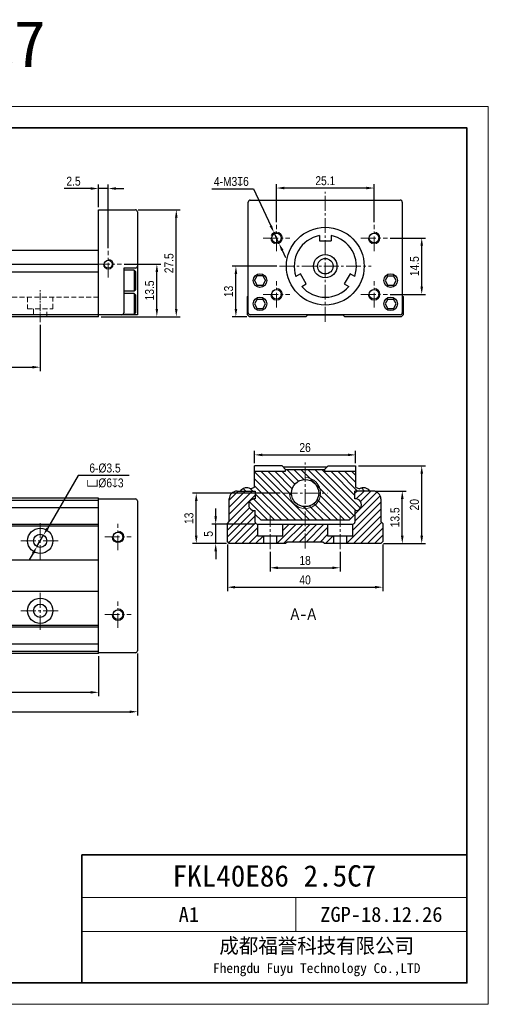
# Model space of a CAD drawing. Header units: millimetres. Extents: x 100 to 1557, y 30 to 283.
# Tile 12 of 16: x 1060 to 1181, y 30 to 283. Entities that reach past the tile are written whole.
import ezdxf

# ---------------------------------------------------------------- set-up
doc = ezdxf.new("R2010")
doc.units = ezdxf.units.MM
doc.linetypes.add('CENTER2', pattern=[28.575, 19.05, -3.175, 3.175, -3.175])
doc.linetypes.add('DASHED', pattern=[19.05, 12.7, -6.35])
doc.layers.get('Defpoints').update_dxf_attribs({"lineweight": 13})
for name, color, linetype, lineweight in [('剖面', 252, 'Continuous', 5), ('小粗', 7, 'Continuous', 25), ('标注', 3, 'Continuous', 13), ('点划线', 1, 'CENTER2', 13), ('粗线', 7, 'Continuous', 35), ('细线', 7, 'Continuous', 13), ('虚线', 253, 'DASHED', 13)]:
    doc.layers.add(name, color=color, linetype=linetype, lineweight=lineweight)
doc.styles.add('3.5', font='ARIALN.TTF', dxfattribs={"height": 2.3})
doc.styles.add('图号', font='txt', dxfattribs={"height": 3.5})
doc.dimstyles.new('A4—对齐', dxfattribs={"dimtxt": 2.3, "dimasz": 2, "dimexe": 1, "dimexo": 0.7, "dimgap": 0.7, "dimtad": 1, "dimdec": 1, "dimzin": 9, "dimdsep": 46, "dimtxsty": '3.5', "dimcen": 2.5, "dimadec": 0, "dimazin": 0, "dimtm": 1e-09, "dimtfac": 1, "dimtdec": 1, "dimtmove": 0, "dimatfit": 3, "dimfxl": 0, "dimtolj": 1, "dimarcsym": 0})
doc.dimstyles.new('A4—水平', dxfattribs={"dimtxt": 2.3, "dimasz": 2, "dimexe": 1, "dimexo": 0.7, "dimgap": 0.7, "dimtad": 1, "dimtih": 1, "dimtoh": 1, "dimdec": 1, "dimzin": 12, "dimdsep": 46, "dimtxsty": '3.5', "dimcen": 2.5, "dimadec": 0, "dimazin": 0, "dimtm": 1e-09, "dimtfac": 1, "dimtdec": 1, "dimtmove": 0, "dimatfit": 3, "dimfxl": 0, "dimtolj": 1, "dimarcsym": 0})

# ---------------------------------------------------------------- blocks, each defined once
blk = doc.blocks.new('A4图框')
at = {"layer": '粗线'}
for p in [(202, 5), (292, 35)]:
    blk.add_line(p, (202, 35), dxfattribs=at)
blk.add_lwpolyline([(5, 205), (292, 205), (292, 5), (5, 5)], close=True, dxfattribs=at)
at = {"layer": '细线'}
for p, q in [((292, 25), (202, 25)), ((252, 17), (252, 25)), ((292, 17), (202, 17))]:
    blk.add_line(p, q, dxfattribs=at)
blk.add_lwpolyline([(0, 210), (297, 210), (297, 0), (0, 0)], close=True, dxfattribs=at)
at = {"layer": '细线', "insert": (256.89, 11), "char_height": 3.5, "width": 70.2104, "attachment_point": 5, "style": '图号'}
blk.add_mtext('成都福誉科技有限公司\\P{\\H0.65714x;Fhengdu Fuyu Technology Co.,LTD}', dxfattribs=at)
blk = doc.blocks.new('*D135')
at = {"layer": 'Defpoints', "color": 0, "transparency": 16777216}
for p in [(930.25, 120.3), (1080.25, 120.3), (1080.25, 110.3)]:
    blk.add_point(p, dxfattribs=at)
at = {"layer": '标注', "color": 0, "lineweight": -2, "transparency": 16777216}
for p, q in [((930.25, 119.6), (930.25, 109.3)), ((1080.25, 119.6), (1080.25, 109.3)), ((932.25, 110.3), (1078.25, 110.3))]:
    blk.add_line(p, q, dxfattribs=at)
at = {"layer": '标注', "color": 0, "transparency": 16777216}
for points in [[(932.25, 110.63), (932.25, 109.97), (930.25, 110.3)], [(1078.25, 110.63), (1078.25, 109.97), (1080.25, 110.3)]]:
    blk.add_solid(points, dxfattribs=at)
at = {"layer": '标注', "color": 0, "transparency": 16777216, "insert": (1005.25, 112.18), "char_height": 2.3, "width": 17.3777, "attachment_point": 5, "style": '3.5'}
blk.add_mtext('\\A1;150', dxfattribs=at)
blk = doc.blocks.new('*D137')
at = {"layer": 'Defpoints', "color": 0, "transparency": 16777216}
for p in [(881.25, 120.5), (1090.25, 121), (1090.25, 105.3)]:
    blk.add_point(p, dxfattribs=at)
at = {"layer": '标注', "color": 0, "lineweight": -2, "transparency": 16777216}
for p, q in [((881.25, 119.8), (881.25, 104.3)), ((1090.25, 120.3), (1090.25, 104.3)), ((883.25, 105.3), (1088.25, 105.3))]:
    blk.add_line(p, q, dxfattribs=at)
at = {"layer": '标注', "color": 0, "transparency": 16777216}
for points in [[(883.25, 105.63), (883.25, 104.97), (881.25, 105.3)], [(1088.25, 105.63), (1088.25, 104.97), (1090.25, 105.3)]]:
    blk.add_solid(points, dxfattribs=at)
at = {"layer": '标注', "color": 0, "transparency": 16777216, "insert": (985.75, 107.18), "char_height": 2.3, "width": 21.1351, "attachment_point": 5, "style": '3.5'}
blk.add_mtext('\\A1;209', dxfattribs=at)
blk = doc.blocks.new('*D142')
at = {"layer": 'Defpoints', "color": 0, "transparency": 16777216}
for p in [(945.25, 205.55), (1065.25, 205.55), (1065.25, 193.99)]:
    blk.add_point(p, dxfattribs=at)
at = {"layer": '标注', "color": 0, "lineweight": -2, "transparency": 16777216}
for p, q in [((945.25, 204.85), (945.25, 192.99)), ((1065.25, 204.85), (1065.25, 192.99)), ((947.25, 193.99), (1063.25, 193.99))]:
    blk.add_line(p, q, dxfattribs=at)
at = {"layer": '标注', "color": 0, "transparency": 16777216}
for points in [[(947.25, 194.32), (947.25, 193.66), (945.25, 193.99)], [(1063.25, 194.32), (1063.25, 193.66), (1065.25, 193.99)]]:
    blk.add_solid(points, dxfattribs=at)
at = {"layer": '标注', "color": 0, "transparency": 16777216, "insert": (1005.25, 195.86), "char_height": 2.3, "width": 26.6642, "attachment_point": 5, "style": '3.5'}
blk.add_mtext('\\A1;2×60', dxfattribs=at)
blk = doc.blocks.new('*D143')
at = {"layer": 'Defpoints', "color": 0, "transparency": 16777216}
for p in [(1080.25, 239.97), (1080.25, 234.49), (1082.75, 223.9)]:
    blk.add_point(p, dxfattribs=at)
at = {"layer": '标注', "color": 0, "lineweight": -2, "transparency": 16777216}
for p, q in [((1080.25, 235.19), (1080.25, 240.97)), ((1082.75, 224.6), (1082.75, 240.97)), ((1078.25, 239.97), (1071.37, 239.97)), ((1082.75, 239.97), (1080.25, 239.97)), ((1084.75, 239.97), (1086.75, 239.97))]:
    blk.add_line(p, q, dxfattribs=at)
at = {"layer": '标注', "color": 0, "transparency": 16777216}
for points in [[(1078.25, 240.31), (1078.25, 239.64), (1080.25, 239.97)], [(1084.75, 240.31), (1084.75, 239.64), (1082.75, 239.97)]]:
    blk.add_solid(points, dxfattribs=at)
at = {"layer": '标注', "color": 0, "transparency": 16777216, "insert": (1073.81, 241.85), "char_height": 2.3, "attachment_point": 5, "style": '3.5'}
blk.add_mtext('\\A1;2.5', dxfattribs=at)
blk = doc.blocks.new('*D144')
at = {"layer": 'Defpoints', "color": 0, "transparency": 16777216}
for p in [(1086.16, 220.49), (1095.25, 220.49), (1080.25, 206.99)]:
    blk.add_point(p, dxfattribs=at)
at = {"layer": '标注', "color": 0, "lineweight": -2, "transparency": 16777216}
for p, q in [((1086.86, 220.49), (1096.25, 220.49)), ((1095.25, 208.99), (1095.25, 218.49)), ((1080.95, 206.99), (1096.25, 206.99))]:
    blk.add_line(p, q, dxfattribs=at)
at = {"layer": '标注', "color": 0, "transparency": 16777216}
for points in [[(1094.92, 218.49), (1095.58, 218.49), (1095.25, 220.49)], [(1094.92, 208.99), (1095.58, 208.99), (1095.25, 206.99)]]:
    blk.add_solid(points, dxfattribs=at)
at = {"layer": '标注', "color": 0, "transparency": 16777216, "insert": (1093.38, 213.74), "char_height": 2.3, "attachment_point": 5, "rotation": 90, "style": '3.5'}
blk.add_mtext('\\A1;13.5', dxfattribs=at)
blk = doc.blocks.new('*D145')
at = {"layer": 'Defpoints', "color": 0, "transparency": 16777216}
for p in [(1089.75, 234.49), (1100.25, 234.49), (1080.25, 206.99)]:
    blk.add_point(p, dxfattribs=at)
at = {"layer": '标注', "color": 0, "lineweight": -2, "transparency": 16777216}
for p, q in [((1090.45, 234.49), (1101.25, 234.49)), ((1100.25, 208.99), (1100.25, 232.49)), ((1080.95, 206.99), (1101.25, 206.99))]:
    blk.add_line(p, q, dxfattribs=at)
at = {"layer": '标注', "color": 0, "transparency": 16777216}
for points in [[(1099.92, 232.49), (1100.58, 232.49), (1100.25, 234.49)], [(1099.92, 208.99), (1100.58, 208.99), (1100.25, 206.99)]]:
    blk.add_solid(points, dxfattribs=at)
at = {"layer": '标注', "color": 0, "transparency": 16777216, "insert": (1098.38, 220.74), "char_height": 2.3, "attachment_point": 5, "rotation": 90, "style": '3.5'}
blk.add_mtext('\\A1;27.5', dxfattribs=at)
blk = doc.blocks.new('*D146')
at = {"layer": 'Defpoints', "color": 0, "transparency": 16777216}
for p in [(1115.58, 219.99), (1126.79, 219.99), (1119.08, 206.99)]:
    blk.add_point(p, dxfattribs=at)
at = {"layer": '标注', "color": 0, "lineweight": -2, "transparency": 16777216}
for p, q in [((1126.09, 219.99), (1114.58, 219.99)), ((1115.58, 208.99), (1115.58, 217.99)), ((1118.38, 206.99), (1114.58, 206.99))]:
    blk.add_line(p, q, dxfattribs=at)
at = {"layer": '标注', "color": 0, "transparency": 16777216}
for points in [[(1115.25, 217.99), (1115.92, 217.99), (1115.58, 219.99)], [(1115.25, 208.99), (1115.92, 208.99), (1115.58, 206.99)]]:
    blk.add_solid(points, dxfattribs=at)
at = {"layer": '标注', "color": 0, "transparency": 16777216, "insert": (1113.71, 213.49), "char_height": 2.3, "attachment_point": 5, "rotation": 90, "style": '3.5'}
blk.add_mtext('\\A1;13', dxfattribs=at)
blk = doc.blocks.new('*D147')
at = {"layer": 'Defpoints', "color": 0, "transparency": 16777216}
for p in [(1154.55, 227.24), (1163.38, 227.24), (1154.55, 212.74)]:
    blk.add_point(p, dxfattribs=at)
at = {"layer": '标注', "color": 0, "lineweight": -2, "transparency": 16777216}
for p, q in [((1155.25, 227.24), (1164.38, 227.24)), ((1163.38, 214.74), (1163.38, 225.24)), ((1155.25, 212.74), (1164.38, 212.74))]:
    blk.add_line(p, q, dxfattribs=at)
at = {"layer": '标注', "color": 0, "transparency": 16777216}
for points in [[(1163.05, 225.24), (1163.72, 225.24), (1163.38, 227.24)], [(1163.05, 214.74), (1163.72, 214.74), (1163.38, 212.74)]]:
    blk.add_solid(points, dxfattribs=at)
at = {"layer": '标注', "color": 0, "transparency": 16777216, "insert": (1161.51, 219.99), "char_height": 2.3, "attachment_point": 5, "rotation": 90, "style": '3.5'}
blk.add_mtext('\\A1;14.5', dxfattribs=at)
blk = doc.blocks.new('*D148')
at = {"layer": 'Defpoints', "color": 0, "transparency": 16777216}
for p in [(1126.03, 240.11), (1126.03, 230.65), (1151.14, 230.65)]:
    blk.add_point(p, dxfattribs=at)
at = {"layer": '标注', "color": 0, "lineweight": -2, "transparency": 16777216}
for p, q in [((1126.03, 231.35), (1126.03, 241.11)), ((1151.14, 231.35), (1151.14, 241.11)), ((1149.14, 240.11), (1128.03, 240.11))]:
    blk.add_line(p, q, dxfattribs=at)
at = {"layer": '标注', "color": 0, "transparency": 16777216}
for points in [[(1128.03, 240.44), (1128.03, 239.77), (1126.03, 240.11)], [(1149.14, 240.44), (1149.14, 239.77), (1151.14, 240.11)]]:
    blk.add_solid(points, dxfattribs=at)
at = {"layer": '标注', "color": 0, "transparency": 16777216, "insert": (1138.58, 241.98), "char_height": 2.3, "attachment_point": 5, "style": '3.5'}
blk.add_mtext('\\A1;25.1', dxfattribs=at)
blk = doc.blocks.new('*D149')
at = {"layer": 'Defpoints', "color": 0, "transparency": 16777216}
for p in [(1125.39, 228.6), (1126.66, 225.88)]:
    blk.add_point(p, dxfattribs=at)
at = {"layer": '标注', "color": 0, "lineweight": -2, "transparency": 16777216}
for p, q in [((1109.39, 239.91), (1120.14, 239.91)), ((1120.14, 239.91), (1124.55, 230.41)), ((1126.66, 225.88), (1125.39, 228.6)), ((1127.5, 224.07), (1128.34, 222.25))]:
    blk.add_line(p, q, dxfattribs=at)
blk.add_arc((1126.03, 227.24), 1.5, 90, 153.1237, dxfattribs=at)
at = {"layer": '标注', "color": 0, "transparency": 16777216}
for points in [[(1124.85, 230.55), (1124.25, 230.27), (1125.39, 228.6)], [(1127.8, 224.21), (1127.2, 223.93), (1126.66, 225.88)]]:
    blk.add_solid(points, dxfattribs=at)
at = {"layer": '标注', "color": 0, "transparency": 16777216, "insert": (1114.41, 241.78), "char_height": 2.3, "attachment_point": 5, "style": '3.5'}
blk.add_mtext('\\A1;4-M3{\\Fgdt|c134;x}6', dxfattribs=at)
blk = doc.blocks.new('*D151')
at = {"layer": 'Defpoints', "color": 0, "transparency": 16777216}
for p in [(1110.38, 153.59), (1121.13, 153.59), (1113.88, 148.59)]:
    blk.add_point(p, dxfattribs=at)
at = {"layer": '标注', "color": 0, "lineweight": -2, "transparency": 16777216}
for p, q in [((1110.38, 155.59), (1110.38, 157.59)), ((1120.43, 153.59), (1109.38, 153.59)), ((1110.38, 148.59), (1110.38, 153.59)), ((1113.18, 148.59), (1109.38, 148.59)), ((1110.38, 146.59), (1110.38, 144.59))]:
    blk.add_line(p, q, dxfattribs=at)
at = {"layer": '标注', "color": 0, "transparency": 16777216}
for points in [[(1110.05, 155.59), (1110.72, 155.59), (1110.38, 153.59)], [(1110.05, 146.59), (1110.72, 146.59), (1110.38, 148.59)]]:
    blk.add_solid(points, dxfattribs=at)
at = {"layer": '标注', "color": 0, "transparency": 16777216, "insert": (1108.51, 151.09), "char_height": 2.3, "attachment_point": 5, "rotation": 90, "style": '3.5'}
blk.add_mtext('\\A1;5', dxfattribs=at)
blk = doc.blocks.new('*D152')
at = {"layer": 'Defpoints', "color": 0, "transparency": 16777216}
for p in [(1105.38, 161.59), (1127.64, 161.59), (1113.88, 148.59)]:
    blk.add_point(p, dxfattribs=at)
at = {"layer": '标注', "color": 0, "lineweight": -2, "transparency": 16777216}
for p, q in [((1126.94, 161.59), (1104.38, 161.59)), ((1105.38, 150.59), (1105.38, 159.59)), ((1113.18, 148.59), (1104.38, 148.59))]:
    blk.add_line(p, q, dxfattribs=at)
at = {"layer": '标注', "color": 0, "transparency": 16777216}
for points in [[(1105.05, 159.59), (1105.72, 159.59), (1105.38, 161.59)], [(1105.05, 150.59), (1105.72, 150.59), (1105.38, 148.59)]]:
    blk.add_solid(points, dxfattribs=at)
at = {"layer": '标注', "color": 0, "transparency": 16777216, "insert": (1103.51, 155.09), "char_height": 2.3, "attachment_point": 5, "rotation": 90, "style": '3.5'}
blk.add_mtext('\\A1;13', dxfattribs=at)
blk = doc.blocks.new('*D153')
at = {"layer": 'Defpoints', "color": 0, "transparency": 16777216}
for p in [(1150.88, 162.09), (1158.38, 162.09), (1152.88, 148.59)]:
    blk.add_point(p, dxfattribs=at)
at = {"layer": '标注', "color": 0, "lineweight": -2, "transparency": 16777216}
for p, q in [((1151.58, 162.09), (1159.38, 162.09)), ((1158.38, 150.59), (1158.38, 160.09)), ((1153.58, 148.59), (1159.38, 148.59))]:
    blk.add_line(p, q, dxfattribs=at)
at = {"layer": '标注', "color": 0, "transparency": 16777216}
for points in [[(1158.05, 160.09), (1158.72, 160.09), (1158.38, 162.09)], [(1158.05, 150.59), (1158.72, 150.59), (1158.38, 148.59)]]:
    blk.add_solid(points, dxfattribs=at)
at = {"layer": '标注', "color": 0, "transparency": 16777216, "insert": (1156.51, 155.34), "char_height": 2.3, "attachment_point": 5, "rotation": 90, "style": '3.5'}
blk.add_mtext('\\A1;13.5', dxfattribs=at)
blk = doc.blocks.new('*D154')
at = {"layer": 'Defpoints', "color": 0, "transparency": 16777216}
for p in [(1146.38, 168.59), (1163.38, 168.59), (1152.88, 148.59)]:
    blk.add_point(p, dxfattribs=at)
at = {"layer": '标注', "color": 0, "lineweight": -2, "transparency": 16777216}
for p, q in [((1147.08, 168.59), (1164.38, 168.59)), ((1163.38, 150.59), (1163.38, 166.59)), ((1153.58, 148.59), (1164.38, 148.59))]:
    blk.add_line(p, q, dxfattribs=at)
at = {"layer": '标注', "color": 0, "transparency": 16777216}
for points in [[(1163.05, 166.59), (1163.72, 166.59), (1163.38, 168.59)], [(1163.05, 150.59), (1163.72, 150.59), (1163.38, 148.59)]]:
    blk.add_solid(points, dxfattribs=at)
at = {"layer": '标注', "color": 0, "transparency": 16777216, "insert": (1161.51, 158.59), "char_height": 2.3, "attachment_point": 5, "rotation": 90, "style": '3.5'}
blk.add_mtext('\\A1;20', dxfattribs=at)
blk = doc.blocks.new('*D155')
at = {"layer": 'Defpoints', "color": 0, "transparency": 16777216}
for p in [(1146.38, 171.42), (1120.38, 168.59), (1146.38, 168.59)]:
    blk.add_point(p, dxfattribs=at)
at = {"layer": '标注', "color": 0, "lineweight": -2, "transparency": 16777216}
for p, q in [((1120.38, 169.29), (1120.38, 172.42)), ((1146.38, 169.29), (1146.38, 172.42)), ((1122.38, 171.42), (1144.38, 171.42))]:
    blk.add_line(p, q, dxfattribs=at)
at = {"layer": '标注', "color": 0, "transparency": 16777216}
for points in [[(1122.38, 171.75), (1122.38, 171.08), (1120.38, 171.42)], [(1144.38, 171.75), (1144.38, 171.08), (1146.38, 171.42)]]:
    blk.add_solid(points, dxfattribs=at)
at = {"layer": '标注', "color": 0, "transparency": 16777216, "insert": (1133.38, 173.29), "char_height": 2.3, "attachment_point": 5, "style": '3.5'}
blk.add_mtext('\\A1;26', dxfattribs=at)
blk = doc.blocks.new('*D156')
at = {"layer": 'Defpoints', "color": 0, "transparency": 16777216}
for p in [(1124.38, 147.18), (1142.38, 147.18), (1142.38, 142.36)]:
    blk.add_point(p, dxfattribs=at)
at = {"layer": '标注', "color": 0, "lineweight": -2, "transparency": 16777216}
for p, q in [((1124.38, 146.48), (1124.38, 141.36)), ((1142.38, 146.48), (1142.38, 141.36)), ((1126.38, 142.36), (1140.38, 142.36))]:
    blk.add_line(p, q, dxfattribs=at)
at = {"layer": '标注', "color": 0, "transparency": 16777216}
for points in [[(1126.38, 142.69), (1126.38, 142.02), (1124.38, 142.36)], [(1140.38, 142.69), (1140.38, 142.02), (1142.38, 142.36)]]:
    blk.add_solid(points, dxfattribs=at)
at = {"layer": '标注', "color": 0, "transparency": 16777216, "insert": (1133.38, 144.23), "char_height": 2.3, "attachment_point": 5, "style": '3.5'}
blk.add_mtext('\\A1;18', dxfattribs=at)
blk = doc.blocks.new('*D157')
at = {"layer": 'Defpoints', "color": 0, "transparency": 16777216}
for p in [(1113.38, 149.09), (1153.38, 149.09), (1153.38, 137.36)]:
    blk.add_point(p, dxfattribs=at)
at = {"layer": '标注', "color": 0, "lineweight": -2, "transparency": 16777216}
for p, q in [((1113.38, 148.39), (1113.38, 136.36)), ((1153.38, 148.39), (1153.38, 136.36)), ((1115.38, 137.36), (1151.38, 137.36))]:
    blk.add_line(p, q, dxfattribs=at)
at = {"layer": '标注', "color": 0, "transparency": 16777216}
for points in [[(1115.38, 137.69), (1115.38, 137.02), (1113.38, 137.36)], [(1151.38, 137.69), (1151.38, 137.02), (1153.38, 137.36)]]:
    blk.add_solid(points, dxfattribs=at)
at = {"layer": '标注', "color": 0, "transparency": 16777216, "insert": (1133.38, 139.23), "char_height": 2.3, "attachment_point": 5, "style": '3.5'}
blk.add_mtext('\\A1;40', dxfattribs=at)
blk = doc.blocks.new('*D161')
at = {"layer": 'Defpoints', "color": 0, "transparency": 16777216}
for p in [(1066.1, 150.77), (1064.4, 147.83)]:
    blk.add_point(p, dxfattribs=at)
at = {"layer": '标注', "color": 0, "lineweight": -2, "transparency": 16777216}
for p, q in [((1075, 166.08), (1067.11, 152.5)), ((1088.12, 166.08), (1075, 166.08)), ((1064.4, 147.83), (1066.1, 150.77)), ((1063.39, 146.1), (1062.39, 144.37))]:
    blk.add_line(p, q, dxfattribs=at)
at = {"layer": '标注', "color": 0, "transparency": 16777216}
for points in [[(1066.82, 152.67), (1067.4, 152.33), (1066.1, 150.77)], [(1063.1, 146.27), (1063.68, 145.93), (1064.4, 147.83)]]:
    blk.add_solid(points, dxfattribs=at)
at = {"layer": '标注', "color": 0, "transparency": 16777216, "insert": (1081.91, 166.08), "char_height": 2.3, "attachment_point": 5, "style": '3.5'}
blk.add_mtext('\\A1;6-%%C3.5\\P{\\Fgdt|c134;v}%%C6{\\Fgdt|c134;x}3', dxfattribs=at)

msp = doc.modelspace()

# ---------------------------------------------------------------- hatches: boundary and pattern name
at = {"layer": '剖面'}
h = msp.add_hatch(dxfattribs=at)
h.set_pattern_fill('ANSI31', color=256, scale=0.4, angle=90)
h.set_pattern_definition([(135, (1128.1068, 164.6812), (-0.898026, -0.898026), [])])
h.paths.add_polyline_path([(1133.38, 165.09), (1133.38, 167.69), (1128.38, 167.69), (1128.38, 167.19), (1120.38, 167.19), (1120.38, 163.07), (1119.38, 162.7, 0.394467), (1116.72, 162.09), (1120.58, 162.09), (1120.58, 160.07, 1.143544), (1120.58, 157.1), (1120.58, 156.09), (1122.08, 154.59), (1133.38, 154.59), (1133.38, 157.59, -0.414214), (1129.38, 161.59), (1129.88, 161.59, -0.414214)])
h.paths.add_polyline_path([(1146.38, 167.19), (1138.38, 167.19), (1138.38, 167.69), (1133.38, 167.69), (1133.38, 165.59, -1), (1133.38, 157.59), (1133.38, 154.59), (1144.68, 154.59), (1146.18, 156.09), (1146.18, 157.1, 1.143544), (1146.18, 160.07), (1146.18, 162.09), (1150.04, 162.09, 0.394467), (1147.38, 162.7), (1146.38, 163.07)])
h.paths.add_polyline_path([(1133.38, 165.59), (1133.38, 165.09, -0.414214), (1136.88, 161.59), (1137.38, 161.59, 0.414214)], flags=17)
h.paths.add_polyline_path([(1137.38, 161.59), (1136.88, 161.59, -0.414214), (1133.38, 158.09), (1133.38, 157.59, 0.414214)], flags=17)
h.paths.add_polyline_path([(1129.88, 161.59), (1129.38, 161.59, 0.414214), (1133.38, 157.59), (1133.38, 158.09, -0.414214)], flags=17)
h = msp.add_hatch(dxfattribs=at)
h.set_pattern_fill('ANSI31', color=256, scale=0.4)
h.set_pattern_definition([(45, (1149.497, 152.2763), (-0.898026, 0.898026), [])])
h.paths.add_polyline_path([(1153.38, 153.79), (1152.88, 154.29), (1152.88, 160.09, 0.414214), (1150.88, 162.09), (1146.18, 162.09), (1146.18, 160.07, -1.143544), (1146.18, 157.1), (1146.18, 154.09, -0.414214), (1145.68, 153.59), (1145.63, 153.59), (1145.63, 150.59), (1144.08, 150.59), (1144.08, 148.59), (1152.88, 148.59), (1153.38, 149.09)])
h.paths.add_polyline_path([(1139.13, 153.59), (1133.38, 153.59), (1133.38, 148.99), (1137.98, 148.99), (1138.38, 148.59), (1140.68, 148.59), (1140.68, 150.59), (1139.13, 150.59)])
h.paths.add_polyline_path([(1133.38, 153.59), (1127.63, 153.59), (1127.63, 150.59), (1126.08, 150.59), (1126.08, 148.59), (1128.38, 148.59), (1128.78, 148.99), (1133.38, 148.99)])
h.paths.add_polyline_path([(1121.13, 153.59), (1121.08, 153.59, -0.414214), (1120.58, 154.09), (1120.58, 157.1, -1.143544), (1120.58, 160.07), (1120.58, 162.09), (1115.88, 162.09, 0.414214), (1113.88, 160.09), (1113.88, 154.29), (1113.38, 153.79), (1113.38, 149.09), (1113.88, 148.59), (1122.68, 148.59), (1122.68, 150.59), (1121.13, 150.59)])

# ---------------------------------------------------------------- linework, layer by layer
at = {"layer": '小粗'}
for p, q in [((1118.78, 207.99), (1118.78, 236.49)), ((1119.28, 236.99), (1157.88, 236.99)), ((1158.38, 236.49), (1158.38, 207.99)), ((1080.25, 234.49), (1089.75, 234.49)), ((1080.25, 206.99), (1080.25, 234.49)), ((1090.25, 233.99), (1090.25, 207.49)), ((1137.08, 227.85), (1137.08, 226.49)), ((1137.08, 226.49), (1140.08, 226.49)), ((1140.08, 227.85), (1140.08, 226.49)), ((1080.25, 223.99), (1028.05, 223.99)), ((930.25, 220.49), (1080.25, 220.49)), ((1080.25, 218.49), (930.25, 218.49)), ((1086.75, 219.49), (1086.75, 217.17)), ((1089.75, 219.49), (1086.75, 219.49)), ((1089.45, 218.94), (1086.75, 218.94)), ((1089.75, 218.64), (1089.45, 218.94)), ((1089.45, 218.94), (1089.45, 213.64)), ((1089.75, 218.64), (1089.75, 213.94)), ((1132.2, 218.04), (1131.03, 217.36)), ((1133.7, 215.44), (1132.2, 218.04)), ((1144.96, 218.04), (1143.46, 215.44)), ((1146.14, 217.36), (1144.96, 218.04)), ((1120.34, 216.29), (1121.06, 217.54)), ((1120.34, 216.29), (1121.06, 215.04)), ((1122.51, 217.54), (1121.06, 217.54)), ((1122.51, 217.54), (1123.23, 216.29)), ((1122.51, 215.04), (1123.23, 216.29)), ((1132.53, 214.76), (1133.7, 215.44)), ((1143.46, 215.44), (1144.64, 214.76)), ((1154.66, 217.54), (1153.94, 216.29)), ((1153.94, 216.29), (1154.66, 215.04)), ((1154.66, 217.54), (1156.11, 217.54)), ((1156.83, 216.29), (1156.11, 217.54)), ((1156.11, 215.04), (1156.83, 216.29)), ((1086.75, 215.41), (1086.75, 211.17)), ((1086.75, 213.64), (1089.45, 213.64)), ((1089.45, 212.94), (1086.75, 212.94)), ((1089.45, 213.64), (1089.75, 213.94)), ((1089.75, 212.64), (1089.45, 212.94)), ((1089.45, 212.94), (1089.45, 207.64)), ((1122.51, 215.04), (1121.06, 215.04)), ((1156.11, 215.04), (1154.66, 215.04)), ((1089.75, 212.64), (1089.75, 207.94)), ((1118.58, 212.19), (1118.78, 212.39)), ((1118.58, 207.49), (1118.58, 212.19)), ((1121.06, 211.54), (1120.34, 210.29)), ((1121.06, 211.54), (1122.51, 211.54)), ((1123.23, 210.29), (1122.51, 211.54)), ((1154.66, 211.54), (1153.94, 210.29)), ((1154.66, 211.54), (1156.11, 211.54)), ((1156.83, 210.29), (1156.11, 211.54)), ((1158.38, 212.39), (1158.58, 212.19)), ((1158.58, 212.19), (1158.58, 207.49)), ((1086.75, 209.41), (1086.75, 207.99)), ((1089.45, 207.64), (1089.75, 207.94)), ((1120.34, 210.29), (1121.06, 209.04)), ((1122.51, 209.04), (1121.06, 209.04)), ((1122.51, 209.04), (1123.23, 210.29)), ((1153.94, 210.29), (1154.66, 209.04)), ((1156.11, 209.04), (1154.66, 209.04)), ((1156.11, 209.04), (1156.83, 210.29)), ((1090.25, 207.49), (881.25, 207.49)), ((1080.25, 206.99), (930.25, 206.99)), ((1086.61, 207.64), (1089.45, 207.64)), ((1119.08, 206.99), (1118.58, 207.49)), ((1133.58, 206.99), (1119.08, 206.99)), ((1157.88, 207.49), (1119.28, 207.49)), ((1133.98, 207.39), (1133.58, 206.99)), ((1143.18, 207.39), (1133.98, 207.39)), ((1143.58, 206.99), (1143.18, 207.39)), ((1158.08, 206.99), (1143.58, 206.99)), ((1158.58, 207.49), (1158.08, 206.99)), ((1127.48, 168.59), (1120.38, 168.59)), ((1120.38, 163.07), (1120.38, 168.59)), ((1127.48, 168.59), (1128.38, 167.69)), ((1138.98, 168.29), (1127.78, 168.29)), ((1128.38, 167.19), (1128.38, 167.69)), ((1128.38, 167.69), (1138.38, 167.69)), ((1138.38, 167.69), (1139.28, 168.59)), ((1138.38, 167.69), (1138.38, 167.19)), ((1139.28, 168.59), (1146.38, 168.59)), ((1146.38, 168.59), (1146.38, 163.07)), ((1120.38, 167.19), (1128.38, 167.19)), ((1138.38, 167.19), (1146.38, 167.19)), ((1119.38, 162.7), (1120.38, 163.07)), ((1146.38, 163.07), (1147.38, 162.7)), ((1080.25, 160.3), (930.25, 160.3)), ((930.25, 159.8), (1080.25, 159.8)), ((1080.25, 120.3), (1080.25, 160.3)), ((1080.25, 160.1), (1089.75, 160.1)), ((1089.75, 160.1), (1089.75, 160.1)), ((1113.88, 154.29), (1113.88, 160.09)), ((1115.88, 162.09), (1120.58, 162.09)), ((1120.58, 162.09), (1120.58, 160.07)), ((1150.88, 162.09), (1146.18, 162.09)), ((1146.18, 160.07), (1146.18, 162.09)), ((1152.88, 160.09), (1152.88, 154.29)), ((1080.25, 157.8), (930.25, 157.8)), ((1090.25, 159.6), (1090.25, 159.6)), ((1090.25, 159.6), (1090.25, 121)), ((1120.58, 154.09), (1120.58, 157.1)), ((1122.08, 154.59), (1120.58, 156.09)), ((1146.18, 156.09), (1144.68, 154.59)), ((1146.18, 157.1), (1146.18, 154.09)), ((1080.25, 153.5), (1028.05, 153.5)), ((1080.25, 153.1), (1028.05, 153.1)), ((1113.38, 153.79), (1113.88, 154.29)), ((1113.38, 149.09), (1113.38, 153.79)), ((1121.08, 153.59), (1145.68, 153.59)), ((1121.13, 153.59), (1121.13, 150.59)), ((1144.68, 154.59), (1122.08, 154.59)), ((1127.63, 150.59), (1127.63, 153.59)), ((1139.13, 153.59), (1139.13, 150.59)), ((1145.63, 150.59), (1145.63, 153.59)), ((1152.88, 154.29), (1153.38, 153.79)), ((1153.38, 153.79), (1153.38, 149.09)), ((1121.13, 150.59), (1127.63, 150.59)), ((1122.68, 150.59), (1122.68, 148.59)), ((1126.08, 148.59), (1126.08, 150.59)), ((1139.13, 150.59), (1145.63, 150.59)), ((1140.68, 150.59), (1140.68, 148.59)), ((1144.08, 148.59), (1144.08, 150.59)), ((1113.88, 148.59), (1113.38, 149.09)), ((1128.38, 148.59), (1113.88, 148.59)), ((1128.78, 148.99), (1128.38, 148.59)), ((1137.98, 148.99), (1128.78, 148.99)), ((1138.38, 148.59), (1137.98, 148.99)), ((1152.88, 148.59), (1138.38, 148.59)), ((1153.38, 149.09), (1152.88, 148.59)), ((1080.25, 144.3), (1028.05, 144.3)), ((1028.05, 136.3), (1080.25, 136.3)), ((1080.25, 127.5), (1028.05, 127.5)), ((1080.25, 127.1), (1028.05, 127.1)), ((930.25, 122.8), (1080.25, 122.8)), ((1080.25, 120.8), (930.25, 120.8)), ((1080.25, 120.3), (930.25, 120.3)), ((1089.75, 120.5), (1080.25, 120.5)), ((1089.75, 120.5), (1089.75, 120.5)), ((1090.25, 121), (1090.25, 121))]:
    msp.add_line(p, q, dxfattribs=at)
for centre, radius in [((1126.03, 227.24), 1.25), ((1138.58, 219.99), 10), ((1151.14, 227.24), 1.25), ((1082.75, 220.49), 1.02), ((1138.58, 219.99), 3), ((1138.58, 219.99), 2), ((1121.78, 216.29), 1.75), ((1155.38, 216.29), 1.75), ((1126.03, 212.74), 1.25), ((1151.14, 212.74), 1.25), ((1121.78, 210.29), 1.75), ((1155.38, 210.29), 1.75), ((1133.38, 161.59), 3.5), ((1065.25, 149.3), 3.25), ((1065.25, 149.3), 1.7), ((1085.25, 150.3), 1.25), ((1065.25, 131.3), 3.25), ((1065.25, 131.3), 1.7), ((1085.25, 130.3), 1.25)]:
    msp.add_circle(centre, radius, dxfattribs=at)
for centre, radius, start, end in [((1119.28, 236.49), 0.5, 90, 180), ((1157.88, 236.49), 0.5, 0, 90), ((1089.75, 233.99), 0.5, 0, 90), ((1138.58, 219.99), 8, 100.8069, 199.1931), ((1138.58, 219.99), 8, 340.8069, 79.1931), ((1089.75, 219.99), 0.5, 270, 0), ((1138.58, 219.99), 8, 220.8069, 319.1931), ((1086.25, 207.99), 0.5, 270, 0), ((1119.28, 207.99), 0.5, 180, 270), ((1157.88, 207.99), 0.5, 270, 0), ((1118.38, 160.97), 2, 60, 146.1103), ((1148.38, 160.97), 2, 33.8897, 120), ((1089.75, 159.6), 0.5, 0, 90), ((1115.88, 160.09), 2, 90.0001, 180), ((1120.38, 158.59), 1.5, 82.3377, 277.6623), ((1146.38, 158.59), 1.5, 262.3377, 97.6623), ((1150.88, 160.09), 2, 0, 90), ((1121.08, 154.09), 0.5, 180, 270), ((1145.68, 154.09), 0.5, 270, 0), ((1089.75, 121), 0.5, 270, 0)]:
    msp.add_arc(centre, radius, start, end, dxfattribs=at)
for points, knots in [([(1086.75, 217.17), (1086.75, 217.1), (1086.75, 217.03), (1086.74, 216.92), (1086.74, 216.88), (1086.74, 216.81), (1086.74, 216.77), (1086.73, 216.66), (1086.73, 216.59), (1086.73, 216.44), (1086.73, 216.36), (1086.73, 216.21), (1086.73, 216.14), (1086.73, 215.99), (1086.74, 215.84), (1086.74, 215.7), (1086.75, 215.59), (1086.75, 215.55), (1086.75, 215.48), (1086.75, 215.45), (1086.75, 215.41)], [0, 0, 0, 0, 0.125, 0.125, 0.1875, 0.1875, 0.25, 0.25, 0.375, 0.375, 0.5, 0.5, 0.625, 0.625, 0.75, 0.875, 0.875, 0.9375, 0.9375, 1, 1, 1, 1]), ([(1086.75, 211.17), (1086.75, 211.1), (1086.75, 211.03), (1086.74, 210.88), (1086.74, 210.74), (1086.73, 210.59), (1086.73, 210.48), (1086.73, 210.44), (1086.73, 210.38), (1086.73, 210.36), (1086.73, 210.33), (1086.73, 210.31), (1086.73, 210.21), (1086.73, 210.14), (1086.73, 209.99), (1086.74, 209.84), (1086.74, 209.7), (1086.75, 209.55), (1086.75, 209.48), (1086.75, 209.41)], [0, 0, 0, 0, 0.125, 0.125, 0.25, 0.375, 0.375, 0.4375, 0.4375, 0.46875, 0.46875, 0.5, 0.5, 0.625, 0.625, 0.75, 0.875, 0.875, 1, 1, 1, 1])]:
    msp.add_open_spline(points, degree=3, knots=knots, dxfattribs=at)
at = {"layer": '标注'}
for centre, radius in [((1126.03, 227.24), 1.5), ((1151.14, 227.24), 1.5), ((1082.75, 220.49), 1.25), ((1126.03, 212.74), 1.5), ((1151.14, 212.74), 1.5), ((1133.38, 161.59), 4), ((1085.25, 150.3), 1.5), ((1085.25, 130.3), 1.5)]:
    msp.add_arc(centre, radius, 180, 90, dxfattribs=at)
at = {"layer": '点划线', "ltscale": 0.2}
for p, q in [((1138.58, 205.69), (1138.58, 239.11)), ((1126.03, 223.83), (1126.03, 230.65)), ((1151.14, 223.83), (1151.14, 230.65)), ((1122.62, 227.24), (1129.43, 227.24)), ((1147.73, 227.24), (1154.55, 227.24)), ((1082.75, 217.08), (1082.75, 223.9)), ((1079.34, 220.49), (1086.16, 220.49)), ((1126.79, 219.99), (1150.38, 219.99)), ((1126.03, 209.33), (1126.03, 216.15)), ((1151.14, 209.33), (1151.14, 216.15)), ((1122.62, 212.74), (1129.43, 212.74)), ((1147.73, 212.74), (1154.55, 212.74)), ((1133.38, 147.36), (1133.38, 169.42)), ((1127.64, 161.59), (1139.13, 161.59)), ((1124.38, 147.18), (1124.38, 155.76)), ((1142.38, 147.18), (1142.38, 155.76)), ((1065.25, 144.35), (1065.25, 154.25)), ((1085.25, 146.89), (1085.25, 153.71)), ((1081.84, 150.3), (1088.66, 150.3)), ((1060.3, 149.3), (1070.2, 149.3)), ((1065.25, 126.35), (1065.25, 136.25)), ((1085.25, 126.89), (1085.25, 133.71)), ((1060.3, 131.3), (1070.2, 131.3)), ((1081.84, 130.3), (1088.66, 130.3))]:
    msp.add_line(p, q, dxfattribs=at)
at = {"layer": '点划线', "ltscale": 0.1}
msp.add_line((1065.25, 205.55), (1065.25, 213.94), dxfattribs=at)
at = {"layer": '虚线', "ltscale": 0.1}
for p, q in [((1080.25, 211.99), (930.25, 211.99)), ((1062, 211.99), (1062, 208.99)), ((1068.5, 208.99), (1068.5, 211.99)), ((1062, 208.99), (1068.5, 208.99)), ((1063.55, 208.99), (1063.55, 206.99)), ((1066.95, 206.99), (1066.95, 208.99))]:
    msp.add_line(p, q, dxfattribs=at)

# ---------------------------------------------------------------- block references
at = {"layer": '标注', "xscale": 1.10045781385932, "yscale": 1.10045781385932, "zscale": 1.10045781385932}
msp.add_blockref('A4图框', (853.67, 30), dxfattribs=at)

# ---------------------------------------------------------------- texts
at = {"layer": '标注', "attachment_point": 1, "style": '3.5'}
for s, width, gutter_width, heights, insert, char_height in [('{\\fSimSun|b0|i0|c134|p2;FKL40E86 2.5C7}', 142.7989, 0, [20.2], (952.38, 283.22), 12), ('A{\\fSimSun|b0|i0|c134|p34;-}A', 25.6764, 11.5, [0], (1129.61, 131.95), 3)]:
    msp.add_mtext_dynamic_manual_height_columns(s, width=width, gutter_width=gutter_width, heights=heights, dxfattribs=dict(at, insert=insert, char_height=char_height))
at = {"layer": '标注', "attachment_point": 5, "style": '图号'}
for s, insert, char_height, width in [('FKL40E86 2.5C7', (1125.49, 63.01), 5.5023, 99.0412), ('A1', (1103.48, 53.11), 3.852, 55.0229), ('ZGP-18.12.26', (1153, 53.11), 3.8516, 44.0183)]:
    msp.add_mtext(s, dxfattribs=dict(at, insert=insert, char_height=char_height, width=width))

# ---------------------------------------------------------------- dimensions: what is measured, and where the dimension line sits
at = {"layer": '标注'}
for base, p1, p2, picture, middle in [((1080.25, 239.97), (1082.75, 223.9), (1080.25, 234.49), '*D143', (1073.81, 241.85)), ((1153.38, 137.36), (1113.38, 149.09), (1153.38, 149.09), '*D157', (1133.38, 139.23))]:
    dim = msp.add_linear_dim(base=base, p1=p1, p2=p2, dimstyle='A4—对齐', dxfattribs=at)
    dim.commit()
    dim.dimension.update_dxf_attribs({"geometry": picture, "text_midpoint": middle})
for base, p1, p2, picture, middle in [((1126.03, 240.11), (1151.14, 230.65), (1126.03, 230.65), '*D148', (1138.58, 240.11)), ((1146.38, 171.42), (1120.38, 168.59), (1146.38, 168.59), '*D155', (1133.38, 171.42)), ((1142.38, 142.36), (1124.38, 147.18), (1142.38, 147.18), '*D156', (1133.38, 142.36))]:
    dim = msp.add_linear_dim(base=base, p1=p1, p2=p2, dimstyle='A4—对齐', dxfattribs=at)
    dim.commit()
    dim.dimension.update_dxf_attribs({"geometry": picture, "text_midpoint": middle, "dimtype": 160})
for p1, p2, text, picture, middle in [((1126.66, 225.88), (1125.39, 228.6), '4-M3{\\Fgdt|c134;x}6', '*D149', (1114.41, 239.91)), ((1064.4, 147.83), (1066.1, 150.77), '6-%%C3.5\\X{\\Fgdt|c134;v}%%C6{\\Fgdt|c134;x}3', '*D161', (1081.91, 166.08))]:
    dim = msp.add_diameter_dim_2p(p1=p1, p2=p2, text=text, dimstyle='A4—水平', dxfattribs=at)
    dim.commit()
    dim.dimension.update_dxf_attribs({"geometry": picture, "text_midpoint": middle, "dimtype": 163})
for base, p1, p2, picture, middle in [((1100.25, 234.49), (1080.25, 206.99), (1089.75, 234.49), '*D145', (1098.38, 220.74)), ((1163.38, 227.24), (1154.55, 212.74), (1154.55, 227.24), '*D147', (1161.51, 219.99)), ((1095.25, 220.49), (1080.25, 206.99), (1086.16, 220.49), '*D144', (1093.38, 213.74)), ((1115.58, 219.99), (1119.08, 206.99), (1126.79, 219.99), '*D146', (1113.71, 213.49)), ((1163.38, 168.59), (1152.88, 148.59), (1146.38, 168.59), '*D154', (1161.51, 158.59)), ((1105.38, 161.59), (1113.88, 148.59), (1127.64, 161.59), '*D152', (1103.51, 155.09)), ((1158.38, 162.09), (1152.88, 148.59), (1150.88, 162.09), '*D153', (1156.51, 155.34)), ((1110.38, 153.59), (1113.88, 148.59), (1121.13, 153.59), '*D151', (1108.51, 151.09))]:
    dim = msp.add_linear_dim(base=base, p1=p1, p2=p2, angle=90, dimstyle='A4—对齐', dxfattribs=at)
    dim.commit()
    dim.dimension.update_dxf_attribs({"geometry": picture, "text_midpoint": middle})
for base, p1, p2, text, picture, middle in [((1065.25, 193.99), (945.25, 205.55), (1065.25, 205.55), '2×60', '*D142', (1005.25, 195.86)), ((1090.25, 105.3), (881.25, 120.5), (1090.25, 121), '209', '*D137', (985.75, 107.18)), ((1080.25, 110.3), (930.25, 120.3), (1080.25, 120.3), '150', '*D135', (1005.25, 112.18))]:
    dim = msp.add_linear_dim(base=base, p1=p1, p2=p2, text=text, dimstyle='A4—对齐', dxfattribs=at)
    dim.commit()
    dim.dimension.update_dxf_attribs({"geometry": picture, "text_midpoint": middle})

doc.saveas('drawing.dxf')
